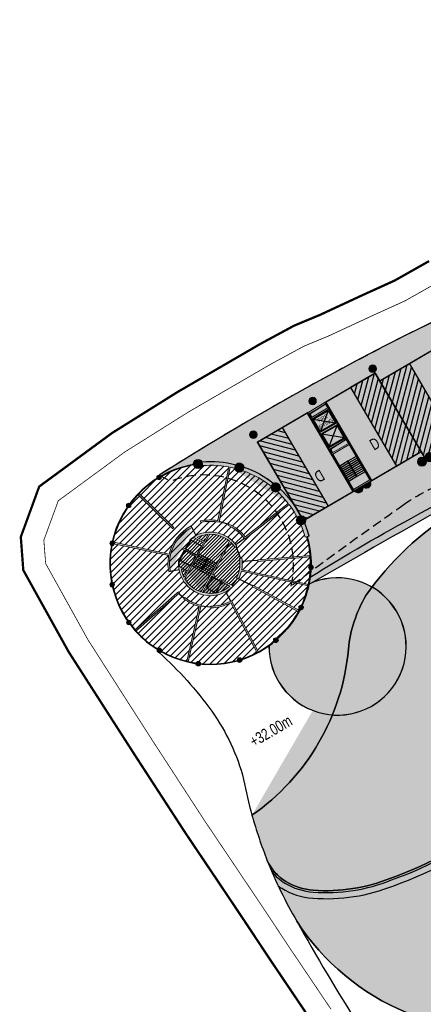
# Model space of a CAD drawing. Header units: millimetres. Extents: x -1402 to -179, y -280 to 6164.
# Tile 149 of 212: x -786 to -733, y 3626 to 3756. Entities that reach past the tile are written whole.
import ezdxf

# ---------------------------------------------------------------- set-up
doc = ezdxf.new("R2010")
doc.units = ezdxf.units.MM
for name, pattern in [('AJN-Limite', [1.25, 0.5, -0.25, 0, -0.25, 0, -0.25]), ('AJN-Projection', [0.375, 0.25, -0.125]), ('DASH', [0.35, 0.25, -0.1])]:
    doc.linetypes.add(name, pattern=pattern)
doc.layers.get('0').update_dxf_attribs({"linetype": 'CONTINUOUS'})
for name, color, linetype, lineweight in [('AJN-2-POT 100', 2, 'CONTINUOUS', 20), ('AJN-2-POT 120', 2, 'CONTINUOUS', 20), ('AJN-2-SBT-C', 2, 'CONTINUOUS', 20), ('AJN-4-PRT-C', 41, 'CONTINUOUS', 30), ('AJN-4-VIT-C', 130, 'CONTINUOUS', 30), ('AJN-5-ASC-C', 230, 'CONTINUOUS', 30), ('AJN-7-500-A', 10, 'CONTINUOUS', 18), ('GEO-1-LIM-V', 10, 'AJN-Limite', 25)]:
    doc.layers.add(name, color=color, linetype=linetype, lineweight=lineweight)
for name, color, linetype, true_color in [('AJN-2-SBT-H', 7, 'CONTINUOUS', 0x6e6e6e), ('AJN-9-SRF-MARINHORIZON-CIRUCLATION 100 %', 7, 'CONTINUOUS', 0xd100d1), ('AJN-9-SRF-MARINHORIZON-HOUSING DUPLEX', 7, 'CONTINUOUS', 0x96cd7e), ('AJN-9-SRF-MARINHORIZON-HOUSING SIMPLEX', 7, 'CONTINUOUS', 0x71c6c3)]:
    doc.layers.add(name, color=color, linetype=linetype, true_color=true_color)
for name, color, linetype in [('AJN-2-SBT-P', 251, 'AJN-Projection'), ('AJN-2-SBT-V', 51, 'CONTINUOUS'), ('AJN-7-PER-V', 8, 'CONTINUOUS'), ('AJN-8-251-H', 251, 'CONTINUOUS'), ('AJN-8-254-H', 254, 'CONTINUOUS')]:
    doc.layers.add(name, color=color, linetype=linetype)
doc.layers.add('AJN-6-Etang', color=7, linetype='CONTINUOUS', lineweight=15, true_color=0x46a499)
doc.styles.get("Standard").update_dxf_attribs({"font": 'rs.shx', "bigfont": 'hztxt.shx'})
pattern_1 = [(45, (0, 3600), (-0.2245064, 0.2245064), [])]

# ---------------------------------------------------------------- blocks, each defined once
blk = doc.blocks.new('A$C70601405')
at = {"layer": 'AJN-2-SBT-H'}
h = blk.add_hatch(color=256, dxfattribs=at)
h.dxf.hatch_style = 1
edge = h.paths.add_edge_path()
edge.add_arc((0, 0), 0.5, 0, 360)
at = {"layer": 'AJN-2-POT 100', "linetype": 'Continuous'}
blk.add_circle((0, 0), 0.5, dxfattribs=at)
blk = doc.blocks.new('A$C42457E72')
at = {"layer": 'AJN-9-SRF-MARINHORIZON-HOUSING DUPLEX'}
h = blk.add_hatch(dxfattribs=at)
h.set_pattern_fill('ANSI31', color=256, scale=0.2)
h.set_pattern_definition([(45, (420.2277, -4040.4539), (-0.44901281, 0.44901281), [])])
h.paths.add_polyline_path([(0, 12), (-3.77, 12), (-3.77, 0), (0, 0)])
at = {"layer": 'AJN-2-SBT-C', "const_width": 0.2, "flags": 128}
blk.add_lwpolyline([(0, 0), (-7.65, 0), (-7.65, 12), (0, 12)], close=True, dxfattribs=at)
at = {"layer": 'AJN-9-SRF-MARINHORIZON-HOUSING DUPLEX', "flags": 128}
blk.add_lwpolyline([(0, 12), (-3.77, 12), (-3.77, 0), (0, 0)], close=True, dxfattribs=at)
at = {"layer": 'AJN-7-500-A', "insert": (-4.77, 4), "char_height": 1.5, "attachment_point": 5, "rotation": 360}
blk.add_mtext_dynamic_manual_height_columns('{\\fSwis721 LtCn BT|b0|i0|c0|p34;D}', width=58.7581, gutter_width=35.69, heights=[0], dxfattribs=at)
blk = doc.blocks.new('A$C46E24FA1')
at = {"layer": 'AJN-2-SBT-V', "linetype": 'Continuous'}
for p, q in [((0, 2.34), (1.25, 2.34)), ((0, 0), (0, 2.34)), ((0, 2.08), (1.25, 2.08)), ((0, 1.82), (1.25, 1.82)), ((0, 1.56), (1.25, 1.56)), ((0, 1.3), (1.25, 1.3)), ((1.25, 2.34), (1.25, 0)), ((0, 1.04), (1.25, 1.04)), ((0, 0.78), (1.25, 0.78)), ((0, 0.52), (1.25, 0.52)), ((0, 0.26), (1.25, 0.26)), ((0, 0), (1.25, 0))]:
    blk.add_line(p, q, dxfattribs=at)
blk = doc.blocks.new('A$C236B7103')
at = {"layer": 'AJN-2-SBT-H'}
h = blk.add_hatch(color=256, dxfattribs=at)
h.dxf.hatch_style = 1
h.paths.add_polyline_path([(-1.45, 0), (1.45, 0), (1.45, 12), (-1.45, 12)])
h.paths.add_polyline_path([(-1.25, 11.2), (1.25, 11.2), (1.25, 11.8), (-1.25, 11.8)], flags=16)
h.paths.add_polyline_path([(-1.25, 11), (1.25, 11), (1.25, 8.9), (-1.25, 8.9)], flags=16)
h.paths.add_polyline_path([(-1.15, 10.9), (1.15, 10.9), (1.15, 9), (-1.15, 9)], flags=0)
h.paths.add_polyline_path([(-1.25, 8.7), (1.25, 8.7), (1.25, 6.6), (-1.25, 6.6)], flags=16)
h.paths.add_polyline_path([(-1.15, 8.6), (1.15, 8.6), (1.15, 6.7), (-1.15, 6.7)], flags=0)
h.paths.add_polyline_path([(-1.25, 6.4), (1.25, 6.4), (1.25, 5.8), (-1.25, 5.8)], flags=16)
h.paths.add_polyline_path([(-1.25, 5.6), (1.25, 5.6), (1.25, 0.2), (-1.25, 0.2)], flags=16)
h.paths.add_polyline_path([(-0.93, 9), (0.92, 9), (0.92, 10.9), (-0.93, 10.9)], flags=8)
at = {"layer": 'AJN-2-SBT-C'}
for p, q in [((-1.25, 0.2), (-1.25, 5.6)), ((-1.25, 5.6), (1.25, 5.6)), ((1.25, 5.6), (1.25, 0.2)), ((1.25, 0.2), (-1.25, 0.2))]:
    blk.add_line(p, q, dxfattribs=at)
at = {"layer": 'AJN-2-SBT-C', "flags": 128}
for points in [[(-1.45, 0), (1.45, 0), (1.45, 12), (-1.45, 12)], [(-1.25, 11.8), (1.25, 11.8), (1.25, 11.2), (-1.25, 11.2)], [(1.25, 8.9), (-1.25, 8.9), (-1.25, 11), (1.25, 11)], [(-1.25, 6.6), (-1.25, 8.7), (1.25, 8.7), (1.25, 6.6)], [(-1.25, 6.4), (1.25, 6.4), (1.25, 5.8), (-1.25, 5.8)]]:
    blk.add_lwpolyline(points, close=True, dxfattribs=at)
at = {"layer": 'AJN-5-ASC-C'}
for p, q in [((1.15, 10.9), (-1.15, 9)), ((-1.15, 10.9), (1.15, 9)), ((1.15, 6.7), (-1.15, 8.6)), ((-1.15, 6.7), (1.15, 8.6))]:
    blk.add_line(p, q, dxfattribs=at)
at = {"layer": 'AJN-5-ASC-C', "flags": 128}
for points in [[(1.15, 10.9), (1.15, 9), (-1.15, 9), (-1.15, 10.9)], [(1.15, 6.7), (1.15, 8.6), (-1.15, 8.6), (-1.15, 6.7)]]:
    blk.add_lwpolyline(points, close=True, dxfattribs=at)
at = {"layer": 'AJN-8-251-H', "flags": 128}
for points in [[(1.25, 11.8), (-1.15, 11.7), (-1.25, 11.2)], [(1.25, 6.4), (-1.15, 6.3), (-1.25, 5.8)]]:
    blk.add_lwpolyline(points, dxfattribs=at)
at = {"linetype": 'Continuous', "rotation": 180}
for p in [(0, 3.79), (1.25, 3.79)]:
    blk.add_blockref('A$C46E24FA1', p, dxfattribs=at)
at = {"layer": 'AJN-7-500-A', "insert": (0, 9.95), "char_height": 0.5, "attachment_point": 5}
blk.add_mtext_dynamic_manual_height_columns('{\\fSwis721 LtCn BT|b0|i0|c0|p34;FIRE\\PFITING}', width=11.105, gutter_width=35.69, heights=[0], dxfattribs=at)
blk = doc.blocks.new('A$C031E58AA')
at = {"layer": 'AJN-2-SBT-H'}
h = blk.add_hatch(color=256, dxfattribs=at)
h.dxf.hatch_style = 1
h.paths.add_polyline_path([(-0.6, 0, 1), (0.6, 0)])
at = {"layer": 'AJN-2-POT 120', "linetype": 'Continuous'}
blk.add_line((0.6, 0), (-0.6, 0), dxfattribs=at)
blk.add_arc((0, 0), 0.6, 180, 360, dxfattribs=at)
blk = doc.blocks.new('A$C4C7835BE')
for p in [(-0.6, 0), (0.6, 0)]:
    blk.add_blockref('A$C031E58AA', p)
blk = doc.blocks.new('A$C5AA60C68')
at = {"layer": 'AJN-9-SRF-MARINHORIZON-HOUSING DUPLEX'}
h = blk.add_hatch(dxfattribs=at)
h.set_pattern_fill('ANSI31', color=256, scale=0.2)
h.set_pattern_definition([(45, (456.2277, -4040.4539), (-0.44901281, 0.44901281), [])])
h.paths.add_polyline_path([(4.5, 12), (0, 12), (0, 0), (4.5, 0)])
at = {"layer": 'AJN-2-SBT-C', "const_width": 0.2, "flags": 128}
blk.add_lwpolyline([(9, 7.3), (9, 0), (0, 0), (0, 12), (7.85, 12), (7.85, 7.3)], close=True, dxfattribs=at)
at = {"layer": 'AJN-9-SRF-MARINHORIZON-HOUSING DUPLEX'}
blk.add_lwpolyline([(4.5, 0), (0, 0), (0, 12), (4.5, 12)], close=True, dxfattribs=at)
at = {"layer": 'AJN-7-500-A', "insert": (4.38, 3.25), "char_height": 1.5, "attachment_point": 5, "rotation": 360}
blk.add_mtext_dynamic_manual_height_columns('{\\fSwis721 LtCn BT|b0|i0|c0|p34;D}', width=58.7581, gutter_width=35.69, heights=[0], dxfattribs=at)
blk = doc.blocks.new('1.20diam')
at = {"layer": 'AJN-2-SBT-H'}
h = blk.add_hatch(color=256, dxfattribs=at)
h.dxf.hatch_style = 1
edge = h.paths.add_edge_path()
edge.add_arc((0, 0), 0.6, 0, 360)
at = {"layer": 'AJN-2-POT 120', "linetype": 'Continuous'}
blk.add_circle((0, 0), 0.6, dxfattribs=at)
blk = doc.blocks.new('POT 2X1.2')
at = {"layer": 'AJN-2-POT 120', "linetype": 'Continuous', "rotation": 321.8181818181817}
for p in [(-0.6, 0), (0.6, 0)]:
    blk.add_blockref('1.20diam', p, dxfattribs=at)

msp = doc.modelspace()

# ---------------------------------------------------------------- hatches: boundary and pattern name
at = {"layer": 'AJN-2-SBT-H'}
h = msp.add_hatch(color=256, dxfattribs=at)
h.dxf.hatch_style = 1
edge = h.paths.add_edge_path()
edge.add_line((-762.55, 3697.21), (-762.48, 3696.72))
edge.add_arc((-760.89, 3683.82), 13, 79.221, 97.0274, ccw=False)
edge.add_line((-758.46, 3696.59), (-759.92, 3689.53))
edge.add_arc((-760.89, 3683.82), 5.8, 80.3052, 102.837)
edge.add_line((-762.18, 3689.47), (-762.14, 3689.28))
edge.add_arc((-760.89, 3683.82), 5.6, 78.3284, 102.837, ccw=False)
edge.add_line((-759.76, 3689.3), (-758.27, 3696.55))
edge.add_arc((-760.89, 3683.82), 13, 37.8038, 78.3395, ccw=False)
edge.add_line((-750.62, 3691.78), (-756.31, 3687.37))
edge.add_arc((-760.89, 3683.82), 5.8, 37.8038, 65.167)
edge.add_line((-758.46, 3689.08), (-758.54, 3688.9))
edge.add_arc((-760.89, 3683.82), 5.6, 37.8038, 65.167, ccw=False)
edge.add_line((-756.47, 3687.25), (-756.35, 3687.09))
edge.add_line((-756.35, 3687.09), (-750.5, 3691.63))
edge.add_arc((-760.89, 3683.82), 13, 15.6606, 36.9223, ccw=False)
edge.add_line((-748.38, 3687.33), (-747.89, 3687.46))
edge.add_arc((-760.89, 3683.82), 13.5, 15.6606, 97.0284)
h = msp.add_hatch(color=256, dxfattribs=at)
h.dxf.hatch_style = 1
edge = h.paths.add_edge_path()
edge.add_arc((-767.67, 3695.2), 0.3, 0, 360)
h = msp.add_hatch(color=256, dxfattribs=at)
h.dxf.hatch_style = 1
edge = h.paths.add_edge_path()
edge.add_line((-765.87, 3688.45), (-770.46, 3692.98))
edge.add_line((-770.46, 3692.98), (-770.32, 3693.12))
edge.add_line((-770.32, 3693.12), (-765.73, 3688.59))
edge.add_arc((-760.89, 3683.82), 6.8, 135.3684, 137.0538)
h = msp.add_hatch(color=256, dxfattribs=at)
h.dxf.hatch_style = 1
edge = h.paths.add_edge_path()
edge.add_arc((-771.68, 3691.51), 0.3, 0, 360)
h = msp.add_hatch(color=256, dxfattribs=at)
h.dxf.hatch_style = 1
edge = h.paths.add_edge_path()
edge.add_arc((-760.89, 3683.82), 5.4, 116.9311, 190.5569, ccw=False)
edge.add_line((-763.34, 3688.63), (-763.43, 3688.81))
edge.add_arc((-760.89, 3683.82), 5.6, 116.9311, 166.7665)
edge.add_line((-766.34, 3685.1), (-773.82, 3686.72))
edge.add_line((-773.82, 3686.72), (-773.86, 3686.52))
edge.add_line((-773.86, 3686.52), (-766.39, 3684.9))
edge.add_arc((-760.89, 3683.82), 5.6, 168.8129, 190.5569)
edge.add_line((-766.4, 3682.79), (-766.2, 3682.83))
h = msp.add_hatch(color=256, dxfattribs=at)
h.dxf.hatch_style = 1
edge = h.paths.add_edge_path()
edge.add_arc((-760.89, 3683.82), 4.1, 172.2256, 184.8029)
edge.add_line((-764.98, 3683.47), (-763.91, 3682.87))
edge.add_line((-763.91, 3682.87), (-762.83, 3684.78))
edge.add_line((-762.83, 3684.78), (-764.61, 3685.77))
edge.add_arc((-760.89, 3683.82), 4.2, 149.5183, 152.2466, ccw=False)
edge.add_line((-764.51, 3685.95), (-762.73, 3684.96))
edge.add_line((-762.73, 3684.96), (-761.82, 3686.59))
edge.add_line((-761.82, 3686.59), (-763.07, 3687.29))
edge.add_arc((-760.89, 3683.82), 4.1, 122.0092, 129.2981)
edge.add_line((-763.49, 3686.99), (-763.58, 3687.04))
edge.add_arc((-760.89, 3683.82), 4.2, 33.4032, 129.8294, ccw=False)
edge.add_line((-757.39, 3686.13), (-757.64, 3685.96))
edge.add_arc((-760.89, 3683.82), 3.9, 33.4032, 46.7299)
edge.add_line((-758.22, 3686.66), (-758.35, 3686.42))
edge.add_line((-758.35, 3686.42), (-758.53, 3686.52))
edge.add_line((-758.53, 3686.52), (-758.37, 3686.79))
edge.add_arc((-760.89, 3683.82), 3.9, 49.7385, 90.8548)
edge.add_line((-760.95, 3687.72), (-764.26, 3681.84))
edge.add_arc((-760.89, 3683.82), 3.9, 210.3695, 251.4858)
edge.add_line((-762.13, 3680.12), (-759.12, 3685.47))
edge.add_line((-759.12, 3685.47), (-758.94, 3685.38))
edge.add_line((-758.94, 3685.38), (-760.61, 3682.41))
edge.add_line((-760.61, 3682.41), (-760.28, 3682.22))
edge.add_line((-760.28, 3682.22), (-760.38, 3682.05))
edge.add_line((-760.38, 3682.05), (-760.71, 3682.24))
edge.add_line((-760.71, 3682.24), (-761.94, 3680.06))
edge.add_arc((-760.89, 3683.82), 3.9, 254.4943, 259.0846)
edge.add_arc((-760.89, 3683.82), 3.9, 259.0846, 307.0673)
edge.add_arc((-760.89, 3683.82), 3.9, 307.0673, 311.3421)
edge.add_line((-758.32, 3680.89), (-759.51, 3681.56))
edge.add_line((-759.51, 3681.56), (-759.41, 3681.73))
edge.add_line((-759.41, 3681.73), (-758.16, 3681.03))
edge.add_arc((-760.89, 3683.82), 3.9, 314.4272, 315.7995)
edge.add_line((-758.1, 3681.1), (-757.88, 3680.89))
edge.add_arc((-760.89, 3683.82), 4.2, 257.7228, 315.7995, ccw=False)
edge.add_arc((-760.89, 3683.82), 4.2, 171.6861, 257.7228, ccw=False)
edge.add_line((-765.05, 3684.42), (-764.96, 3684.37))
edge = h.paths.add_edge_path(flags=16)
edge.add_line((-761.72, 3686.76), (-762.66, 3687.29))
edge.add_arc((-760.89, 3683.82), 3.9, 94.3191, 116.9311, ccw=False)
edge.add_line((-761.19, 3687.71), (-761.72, 3686.76))
edge = h.paths.add_edge_path(flags=16)
edge.add_line((-764.73, 3683.1), (-764.01, 3682.7))
edge.add_line((-764.01, 3682.7), (-764.37, 3682.05))
edge.add_arc((-760.89, 3683.82), 3.9, 190.5569, 206.9052, ccw=False)
h = msp.add_hatch(color=256, dxfattribs=at)
h.dxf.hatch_style = 1
edge = h.paths.add_edge_path()
edge.add_arc((-773.86, 3686.52), 0.3, 0, 360)
h = msp.add_hatch(color=256, dxfattribs=at)
h.dxf.hatch_style = 1
h.paths.add_polyline_path([(-754.64, 3684.34), (-747.69, 3684.93), (-747.67, 3684.73), (-754.62, 3684.14)])
h = msp.add_hatch(color=256, dxfattribs=at)
h.dxf.hatch_style = 1
edge = h.paths.add_edge_path()
edge.add_arc((-760.89, 3683.82), 4.2, 331.5749, 346.4254, ccw=False)
edge.add_line((-757.2, 3681.82), (-757.46, 3681.96))
edge.add_arc((-760.89, 3683.82), 3.9, 331.5749, 356.6261)
edge.add_arc((-760.89, 3683.82), 3.9, 356.6261, 370.3126)
edge.add_line((-757.06, 3684.51), (-756.76, 3684.57))
edge.add_arc((-760.89, 3683.82), 4.2, -3.3739, 10.3126, ccw=False)
edge.add_arc((-760.89, 3683.82), 4.2, 349.154, 356.6261, ccw=False)
edge.add_line((-756.77, 3683.03), (-747.92, 3681.11))
edge.add_line((-747.92, 3681.11), (-747.96, 3680.92))
edge.add_line((-747.96, 3680.92), (-756.81, 3682.83))
h = msp.add_hatch(color=256, dxfattribs=at)
h.dxf.hatch_style = 1
edge = h.paths.add_edge_path()
edge.add_arc((-747.65, 3683.36), 0.3, 0, 360)
h = msp.add_hatch(color=256, dxfattribs=at)
h.dxf.hatch_style = 1
edge = h.paths.add_edge_path()
edge.add_arc((-773.86, 3681.08), 0.3, 0, 360)
h = msp.add_hatch(color=256, dxfattribs=at)
h.dxf.hatch_style = 1
h.paths.add_polyline_path([(-755.29, 3680.99), (-749.16, 3677.65), (-749.26, 3677.48), (-755.38, 3680.81)])
h = msp.add_hatch(color=256, dxfattribs=at)
h.dxf.hatch_style = 1
edge = h.paths.add_edge_path()
edge.add_line((-765.26, 3680), (-770.86, 3675.09))
edge.add_line((-770.86, 3675.09), (-770.73, 3674.94))
edge.add_line((-770.73, 3674.94), (-764.97, 3679.98))
edge.add_arc((-760.89, 3683.82), 5.6, 221.2109, 223.2576, ccw=False)
edge.add_line((-765.11, 3680.13), (-765.26, 3680))
h = msp.add_hatch(color=256, dxfattribs=at)
h.dxf.hatch_style = 1
edge = h.paths.add_edge_path()
edge.add_line((-762.37, 3678.21), (-764.01, 3670.94))
edge.add_line((-764.01, 3670.94), (-763.82, 3670.89))
edge.add_line((-763.82, 3670.89), (-762.13, 3678.35))
edge.add_arc((-760.89, 3683.82), 5.6, 232.7424, 257.251, ccw=False)
edge.add_line((-764.28, 3679.36), (-764.4, 3679.2))
edge.add_arc((-760.89, 3683.82), 5.8, 232.7424, 255.2742)
h = msp.add_hatch(color=256, dxfattribs=at)
h.dxf.hatch_style = 1
edge = h.paths.add_edge_path()
edge.add_line((-758.19, 3678.68), (-754.72, 3672.09))
edge.add_line((-754.72, 3672.09), (-754.54, 3672.19))
edge.add_line((-754.54, 3672.19), (-758.11, 3678.95))
edge.add_line((-758.11, 3678.95), (-758.28, 3678.86))
edge.add_arc((-760.89, 3683.82), 5.6, 270.4124, 297.7756, ccw=False)
edge.add_line((-760.85, 3678.22), (-760.85, 3678.02))
edge.add_arc((-760.89, 3683.82), 5.8, 270.4124, 297.7756)
h = msp.add_hatch(color=256, dxfattribs=at)
h.dxf.hatch_style = 1
edge = h.paths.add_edge_path()
edge.add_arc((-748.95, 3678.07), 0.3, 0, 360)
h = msp.add_hatch(color=256, dxfattribs=at)
h.dxf.hatch_style = 1
edge = h.paths.add_edge_path()
edge.add_arc((-771.66, 3676.09), 0.3, 0, 360)
h = msp.add_hatch(color=256, dxfattribs=at)
h.dxf.hatch_style = 1
edge = h.paths.add_edge_path()
edge.add_arc((-752.28, 3673.75), 0.3, 0, 360)
h = msp.add_hatch(color=256, dxfattribs=at)
h.dxf.hatch_style = 1
edge = h.paths.add_edge_path()
edge.add_arc((-767.64, 3672.41), 0.3, 0, 360)
h = msp.add_hatch(color=256, dxfattribs=at)
h.dxf.hatch_style = 1
edge = h.paths.add_edge_path()
edge.add_arc((-762.48, 3670.66), 0.3, 0, 360)
h = msp.add_hatch(color=256, dxfattribs=at)
h.dxf.hatch_style = 1
edge = h.paths.add_edge_path()
edge.add_arc((-757.05, 3671.13), 0.3, 0, 360)
at = {"layer": 'AJN-6-Etang', "transparency": 33554687}
h = msp.add_hatch(color=256, dxfattribs=at)
h.dxf.hatch_style = 1
h.set_gradient(color1=(39, 228, 241), rotation=300, centered=1, tint=0.757097)
edge = h.paths.add_edge_path()
edge.add_arc((-537.07, 3741.59), 11.91, 204.3464, 247.7752, ccw=False)
edge.add_arc((-396.14, 1757.59), 1984.91, 94.38535, 94.57031)
edge.add_arc((-390.95, 1693.88), 2048.83, 94.57311, 94.74733)
edge.add_arc((-573.03, 3886.39), 151.23, 268.9183, 274.7473, ccw=False)
edge.add_arc((-573.03, 3886.39), 151.23, 266.7628, 268.9183, ccw=False)
edge.add_arc((-587.12, 3637.34), 98.22, 86.7628, 102.4754)
edge.add_arc((-768.59, 4457.61), 741.89, 278.27455, 282.47536, ccw=False)
edge.add_arc((-648.62, 3664.2), 60.7, 102.567, 118.6172)
edge.add_arc((-706.64, 3754.67), 47.13, 292.175, 307.9016, ccw=False)
edge.add_arc((-776.91, 4083.57), 382.81, 283.0005, 283.2994, ccw=False)
edge.add_arc((174.6, 2113.92), 1816.1, 118.45803, 118.55892)
edge.add_arc((-870.38, 4059.86), 392.83, 293.3616, 296.7435, ccw=False)
edge.add_arc((-614.79, 3518.28), 206.66, 118.8839, 123.3913)
edge.add_arc((-706.78, 3655.88), 41.15, 121.8922, 144.7242)
edge.add_arc((-725.51, 3670.87), 17.27, 149.4437, 174.392)
edge.add_arc((-772.43, 3675.2), 29.85, 304.7622, 354.9303, ccw=False)
edge.add_arc((-698.61, 3666.45), 58.95, 195.5213, 201.6826)
edge.add_arc((-747.7, 3647.29), 6.26, 204.7452, 238.7353)
edge.add_arc((-746.73, 3648.9), 8.14, 238.7353, 265.806)
edge.add_arc((-745.64, 3663.77), 23.05, 265.806, 291.7959)
edge.add_arc((-753.55, 3688.71), 49.18, 289.5713, 327.78)
edge.add_arc((-836.77, 3744.02), 149.1, 326.8486, 332.8131)
edge.add_arc((-633.94, 3642.69), 77.66, 136.2722, 154.6878, ccw=False)
edge.add_arc((-644.2, 3645.65), 68.39, 109.5782, 132.116, ccw=False)
edge.add_arc((-604.81, 3549.09), 172.63, 89.915, 111.1578, ccw=False)
edge.add_arc((-602.09, 3830.69), 109, 268.7077, 275.5166)
edge.add_arc((-606.58, 3826.95), 105.82, 278.1314, 283.1362)
edge.add_arc((-574.26, 3678.54), 46.11, 93.6854, 100.3376, ccw=False)
edge.add_arc((-571.73, 3621.66), 103.04, 76.9888, 93.0574, ccw=False)
edge.add_arc((-575.93, 3620.15), 105.52, 69.0801, 74.9519, ccw=False)
edge.add_arc((-530.74, 3736.33), 19.14, 246.9189, 258.474)
edge.add_arc((-533.93, 3721.72), 4.2, 261.1793, 268.9072)
edge.add_arc((-533.99, 3719.26), 1.74, 269.6643, 283.9875)
edge.add_arc((-533.74, 3718.26), 0.705, 283.9875, 313.6162)
edge.add_arc((-533.58, 3718.09), 0.471, 313.6162, 348.515)
edge.add_arc((-534.23, 3718.22), 1.13, 348.515, 378.9076)
edge.add_line((-533.16, 3718.59), (-534.45, 3722.79))
edge.add_arc((-546.23, 3719.16), 12.32, 17.1164, 67.7752)
at = {"layer": 'AJN-6-Etang', "linetype": 'Continuous', "transparency": 33554687}
h = msp.add_hatch(color=256, dxfattribs=at)
h.dxf.hatch_style = 1
h.set_gradient(color1=(166, 228, 247), rotation=200, centered=1, tint=0.8, name='INVCURVED')
edge = h.paths.add_edge_path()
edge.add_arc((-539.69, 3746.38), 32.85, 259.0174, 283.7331)
edge.add_line((-531.89, 3714.47), (-533.13, 3718.23))
edge.add_arc((-533.57, 3718.06), 0.471, -70.6203, 20.1925, ccw=False)
edge.add_arc((-533.99, 3719.26), 1.74, 267.0779, 289.3427, ccw=False)
edge.add_arc((-533.93, 3721.72), 4.2, 261.1793, 267.8351, ccw=False)
edge.add_arc((-530.74, 3736.33), 19.14, 246.9189, 258.474, ccw=False)
edge.add_arc((-575.93, 3620.15), 105.52, 69.0801, 74.9519)
edge.add_arc((-571.73, 3621.66), 103.04, 76.9888, 93.0574)
edge.add_arc((-574.26, 3678.54), 46.11, 93.6854, 100.3376)
edge.add_arc((-606.58, 3826.95), 105.82, 278.1314, 283.1362, ccw=False)
edge.add_arc((-602.09, 3830.69), 109, 268.7077, 275.5166, ccw=False)
edge.add_arc((-604.81, 3549.09), 172.63, 89.915, 111.1578)
edge.add_arc((-644.2, 3645.65), 68.39, 109.5782, 132.116)
edge.add_arc((-633.94, 3642.69), 77.66, 136.2722, 154.6878)
edge.add_arc((-836.77, 3744.02), 149.1, 326.8486, 332.8131, ccw=False)
edge.add_arc((-753.55, 3688.71), 49.18, 289.5713, 327.78, ccw=False)
edge.add_arc((-745.64, 3663.77), 23.05, 265.806, 291.7959, ccw=False)
edge.add_arc((-746.73, 3648.9), 8.14, 238.7353, 265.806, ccw=False)
edge.add_arc((-747.7, 3647.29), 6.26, 204.7452, 238.7353, ccw=False)
edge.add_arc((-698.61, 3666.45), 58.95, 201.6826, 210.3253)
edge.add_arc((-722.78, 3654.06), 31.86, 213.0342, 247.3748)
edge.add_arc((-731.57, 3632.95), 9, 247.3748, 297.9607)
edge.add_arc((-691.67, 3557.77), 76.11, 113.0774, 117.9607, ccw=False)
edge.add_arc((-801.55, 3808.59), 197.73, 293.8824, 315.3027)
edge.add_arc((-561.81, 3584.38), 130.72, 83.0294, 139.3583, ccw=False)
at = {"layer": 'AJN-8-254-H'}
h = msp.add_hatch(color=255, dxfattribs=at)
h.dxf.hatch_style = 1
h.paths.add_polyline_path([(-767.67, 3695.5, -0.246421), (-767.42, 3695.37, -0.086561), (-763.12, 3696.9, -0.805869), (-762.01, 3697.27, -0.083576), (-757.54, 3696.89, -0.656246), (-756.49, 3696.58, -0.083576), (-752.55, 3694.43, -0.656246), (-751.72, 3693.72, -0.084859), (-748.99, 3690.17, -0.661809), (-748.5, 3689.18, -0.033772), (-747.89, 3687.46), (-748.11, 3687.4, -0.071432), (-747.62, 3683.66, -0.930329), (-747.64, 3683.06, -0.018937), (-747.73, 3682.06, -0.031979), (-718.67, 3697.71, 0.022455), (-703.89, 3704.95, 0.035747), (-701.42, 3706.58, -0.01583), (-700.1, 3707.67, -0.058699), (-698.22, 3708.64, -0.032738), (-694.3, 3709.78, 0.003652), (-688.85, 3711.03, 0.068728), (-677.69, 3717.48, -0.070147), (-661.82, 3723.45, 0.018332), (-608.33, 3733.24, -0.068667), (-581.57, 3735.4, 0.034853), (-560.51, 3735.68, -0.001542), (-547.92, 3736.69, -0.039245), (-548.55, 3738.44, 0.106827), (-556.37, 3755.45), (-560.77, 3755.45, 0.141959)])
h.paths.add_polyline_path([(-690.8, 3710.57, -0.002347), (-694.3, 3709.78, 0.032738), (-698.22, 3708.64, 0.058699), (-700.1, 3707.67, 0.01583), (-701.42, 3706.58, -0.035747), (-703.89, 3704.95, -0.022455), (-718.67, 3697.71, 0.031979), (-747.73, 3682.06, -0.017417), (-747.89, 3681.15, -0.011128), (-747.52, 3681.31, -0.003451), (-728.23, 3692.26, -0.018604), (-714.61, 3699.23, 0.014757), (-693.61, 3709.05, -0.00044)])
h = msp.add_hatch(color=255, dxfattribs=at)
h.dxf.hatch_style = 1
h.paths.add_polyline_path([(-747.89, 3681.15, -0.055968), (-748.8, 3678.33, -0.268718), (-748.65, 3678.07, -0.529291), (-749.06, 3677.79, -0.092522), (-752.03, 3673.93, -0.160339), (-751.98, 3673.75, -0.670041), (-752.49, 3673.54, -0.016044), (-753.16, 3673.02, 3.446576)])
at = {"layer": 'AJN-9-SRF-MARINHORIZON-CIRUCLATION 100 %'}
h = msp.add_hatch(dxfattribs=at)
h.set_pattern_fill('ANSI31', color=256, scale=0.1)
h.set_pattern_definition(pattern_1)
h.paths.add_polyline_path([(-763.07, 3687.29, 0.031814), (-763.49, 3686.99), (-763.54, 3687.02), (-764.22, 3685.78), (-762.73, 3684.96), (-764.13, 3685.74), (-763.44, 3686.96), (-762.05, 3686.18), (-761.82, 3686.59)])
h.paths.add_polyline_path([(-762.05, 3686.18), (-763.44, 3686.96), (-764.13, 3685.74), (-762.73, 3684.96)])
h.paths.add_polyline_path([(-764.91, 3684.35), (-764.23, 3685.56), (-764.32, 3685.61), (-765, 3684.4), (-764.96, 3684.37, 0.054934), (-764.98, 3683.47), (-763.91, 3682.87), (-763.52, 3683.56)])
h.paths.add_polyline_path([(-762.83, 3684.78), (-764.23, 3685.56), (-764.91, 3684.35), (-763.52, 3683.56)])
h.paths.add_polyline_path([(-764.01, 3682.7), (-764.73, 3683.1, 0.071454), (-764.37, 3682.05)])
h = msp.add_hatch(dxfattribs=at)
h.set_pattern_fill('ANSI31', color=256, scale=0.1)
h.set_pattern_definition(pattern_1)
h.paths.add_polyline_path([(-759.12, 3685.47), (-759.03, 3685.42), (-758.44, 3686.47), (-758.53, 3686.52), (-758.37, 3686.79, 0.181354), (-760.95, 3687.72), (-762.4, 3685.15), (-761.27, 3684.51), (-761.18, 3684.46), (-760.05, 3683.82)])
h.paths.add_polyline_path([(-761.27, 3684.51), (-762.4, 3685.15), (-762.53, 3684.92), (-761.39, 3684.28)])
h.paths.add_polyline_path([(-761.18, 3684.46), (-761.27, 3684.51), (-762.16, 3682.92), (-762.07, 3682.87)])
h.paths.add_polyline_path([(-761.18, 3684.46), (-761.31, 3684.23), (-760.17, 3683.6), (-760.05, 3683.82)])
h.paths.add_polyline_path([(-761.31, 3684.23), (-761.43, 3684.01), (-760.3, 3683.37), (-760.17, 3683.6)])
h.paths.add_polyline_path([(-762.53, 3684.92), (-762.65, 3684.69), (-761.52, 3684.06), (-761.39, 3684.28)])
h.paths.add_polyline_path([(-761.52, 3684.06), (-762.65, 3684.69), (-762.78, 3684.47), (-761.65, 3683.83)])
h.paths.add_polyline_path([(-761.43, 3684.01), (-761.56, 3683.78), (-760.43, 3683.14), (-760.3, 3683.37)])
h.paths.add_polyline_path([(-761.56, 3683.78), (-761.69, 3683.55), (-760.56, 3682.92), (-760.43, 3683.14)])
h.paths.add_polyline_path([(-761.65, 3683.83), (-762.78, 3684.47), (-762.91, 3684.24), (-761.78, 3683.6)])
h.paths.add_polyline_path([(-762.91, 3684.24), (-763.04, 3684.01), (-761.9, 3683.38), (-761.78, 3683.6)])
h.paths.add_polyline_path([(-761.69, 3683.55), (-761.82, 3683.33), (-760.68, 3682.69), (-760.56, 3682.92)])
h.paths.add_polyline_path([(-761.82, 3683.33), (-761.94, 3683.1), (-760.81, 3682.46), (-760.68, 3682.69)])
h.paths.add_polyline_path([(-763.04, 3684.01), (-763.16, 3683.79), (-762.03, 3683.15), (-761.9, 3683.38)])
h.paths.add_polyline_path([(-763.16, 3683.79), (-763.29, 3683.56), (-762.16, 3682.92), (-762.03, 3683.15)])
h.paths.add_polyline_path([(-761.94, 3683.1), (-762.07, 3682.87), (-760.94, 3682.24), (-760.81, 3682.46)])
h.paths.add_polyline_path([(-762.07, 3682.87), (-762.16, 3682.92), (-763.29, 3683.56), (-764.26, 3681.84, 0.181354), (-762.13, 3680.12), (-760.94, 3682.24)])
h = msp.add_hatch(dxfattribs=at)
h.set_pattern_fill('ANSI31', color=256, scale=0.1)
h.set_pattern_definition(pattern_1)
h.paths.add_polyline_path([(-761.72, 3686.76), (-761.19, 3687.71, 0.098985), (-762.66, 3687.29)])
h.paths.add_polyline_path([(-757, 3683.59, 0.059789), (-757.06, 3684.51), (-756.91, 3684.54), (-757.51, 3686.05), (-757.64, 3685.96, 0.058214), (-758.22, 3686.66), (-758.35, 3686.42), (-758.44, 3686.47), (-759.03, 3685.42), (-758.94, 3685.38), (-760.61, 3682.41), (-760.28, 3682.22), (-760.38, 3682.05), (-760.71, 3682.24), (-761.94, 3680.06, 0.020032), (-761.63, 3679.99, 0.212477), (-758.54, 3680.7, 0.018655), (-758.32, 3680.89), (-759.51, 3681.56), (-759.41, 3681.73), (-758.16, 3681.03, 0.005988), (-758.1, 3681.1), (-757.99, 3680.99), (-757.33, 3681.89), (-757.46, 3681.96, 0.109744)])
h.paths.add_polyline_path([(-759.39, 3681.38), (-760.18, 3679.99), (-761.39, 3680.67), (-760.61, 3682.06)], flags=16)
h.paths.add_polyline_path([(-760.61, 3682.06), (-761.39, 3680.67), (-760.18, 3679.99), (-759.39, 3681.38)], flags=0)
h = msp.add_hatch(dxfattribs=at)
h.set_pattern_fill('ANSI31', color=256, scale=0.1)
h.set_pattern_definition(pattern_1)
h.paths.add_polyline_path([(-759.39, 3681.38), (-760.61, 3682.06), (-761.39, 3680.67), (-760.18, 3679.99)])
at = {"layer": 'AJN-9-SRF-MARINHORIZON-HOUSING SIMPLEX'}
h = msp.add_hatch(dxfattribs=at)
h.set_pattern_fill('ANSI31', color=256, scale=0.2)
h.set_pattern_definition([(45, (0, 3600), (-0.4490128, 0.4490128), [])])
h.paths.add_polyline_path([(-747.71, 3684.92, 0.047411), (-748.16, 3687.39), (-748.38, 3687.33, 0.093038), (-750.5, 3691.63), (-756.35, 3687.09), (-756.41, 3687.17), (-757.53, 3686.33, -0.014738), (-757.39, 3686.13), (-757.51, 3686.05), (-756.91, 3684.54), (-756.76, 3684.57, -0.027053), (-756.7, 3684.12), (-754.63, 3684.24), (-754.64, 3684.34)])
h.paths.add_polyline_path([(-747.95, 3683.36, -0.396672), (-747.67, 3683.66, 0.020146), (-747.7, 3684.72), (-754.62, 3684.14), (-754.63, 3684.24), (-756.7, 3684.12, -0.032684), (-756.7, 3683.57, -0.032615), (-756.77, 3683.03), (-747.95, 3681.12, 0.037144), (-747.69, 3683.06, -0.376866)])
h.paths.add_polyline_path([(-747.99, 3680.92), (-756.81, 3682.83, -0.062597), (-757.18, 3681.85), (-755.34, 3680.9), (-755.29, 3680.99), (-749.19, 3677.66, 0.003184), (-749.11, 3677.81, -0.262679), (-749.25, 3678.07, -0.522091), (-748.85, 3678.35, 0.051375)])
h.paths.add_polyline_path([(-750.62, 3691.78, 0.040744), (-752.05, 3693.34, -0.54131), (-752.89, 3693.89, -0.064111), (-752.87, 3694.05, 0.115883), (-758.27, 3696.55), (-759.74, 3689.4), (-758.5, 3688.99), (-758.46, 3689.08, -0.119965), (-756.31, 3687.37)])
h.paths.add_polyline_path([(-758.54, 3688.9), (-758.5, 3688.99), (-759.74, 3689.4), (-759.76, 3689.3), (-759.96, 3689.34, 0.098323), (-762.14, 3689.28), (-762.18, 3689.47, -0.098632), (-759.92, 3689.53), (-758.46, 3696.59, 0.077851), (-762.48, 3696.72), (-762.51, 3696.94, 0.098196), (-767.4, 3695.33, -0.110966), (-767.37, 3695.2, -0.725332), (-767.91, 3695.03, 0.058183), (-770.3, 3693.11), (-765.73, 3688.59, 0.007354), (-765.87, 3688.45), (-770.44, 3692.96, 0.030349), (-771.48, 3691.74, -0.217374), (-771.38, 3691.51, -0.577879), (-771.83, 3691.25, 0.092496), (-773.77, 3686.81, -0.194287), (-773.6, 3686.67), (-766.34, 3685.1, -0.220941), (-763.43, 3688.81), (-763.34, 3688.63), (-762.8, 3687.56, -0.364713), (-757.53, 3686.33), (-756.41, 3687.17), (-756.47, 3687.25, 0.119965)])
h.paths.add_polyline_path([(-763.54, 3687.02), (-763.58, 3687.04, -0.056339), (-762.8, 3687.56), (-763.34, 3688.63, 0.332781), (-766.2, 3682.83), (-765.02, 3683.05, -0.082526), (-765.05, 3684.42), (-765, 3684.4), (-764.32, 3685.61), (-764.61, 3685.77, -0.011905), (-764.51, 3685.95), (-764.22, 3685.78)])
h.paths.add_polyline_path([(-766.39, 3684.9), (-773.57, 3686.46, -0.381643), (-773.9, 3686.23, 0.092501), (-773.89, 3681.37, -0.447893), (-773.56, 3681.08, -0.327996), (-773.77, 3680.79, 0.092501), (-771.81, 3676.35, -0.578727), (-771.36, 3676.09, -0.216709), (-771.46, 3675.87, 0.018561), (-770.84, 3675.1), (-765.26, 3680), (-765.11, 3680.13, 0.008931), (-764.97, 3679.98), (-765.06, 3679.9), (-764.34, 3679.28), (-764.28, 3679.36, 0.098323), (-762.32, 3678.4), (-762.13, 3678.35), (-762.15, 3678.25), (-760.85, 3678.12), (-760.85, 3678.22, 0.119965), (-758.28, 3678.86), (-758.2, 3678.91), (-758.87, 3680.14, -0.181172), (-761.79, 3679.71, -0.301755), (-765.02, 3683.05), (-766.2, 3682.83), (-766.4, 3682.79, -0.095162)])
h.paths.add_polyline_path([(-762.37, 3678.21, -0.098632), (-764.4, 3679.2), (-764.34, 3679.28), (-765.06, 3679.9), (-770.71, 3674.95, 0.077413), (-767.55, 3672.39, 0.072512), (-764.01, 3670.96)])
h.paths.add_polyline_path([(-758.19, 3678.68, -0.119965), (-760.85, 3678.02), (-760.85, 3678.12), (-762.15, 3678.25), (-763.81, 3670.92, 0.178739), (-754.73, 3672.12)])
h.paths.add_polyline_path([(-749.28, 3677.49), (-755.38, 3680.81), (-755.34, 3680.9), (-757.18, 3681.85, -0.002282), (-757.2, 3681.82), (-757.33, 3681.89), (-757.99, 3680.99), (-757.88, 3680.89, -0.074317), (-758.87, 3680.14), (-758.2, 3678.91), (-758.11, 3678.95), (-754.55, 3672.21, 0.143951)])

# ---------------------------------------------------------------- linework, layer by layer
at = {"layer": 'AJN-2-SBT-C'}
for p, q in [((-759.96, 3689.34), (-759.76, 3689.3)), ((-757.11, 3681.98), (-757.11, 3681.98)), ((-762.32, 3678.4), (-762.13, 3678.35))]:
    msp.add_line(p, q, dxfattribs=at)
msp.add_lwpolyline([(-762.55, 3697.21), (-762.48, 3696.72, -0.077851), (-758.46, 3696.59), (-759.92, 3689.53, 0.098632), (-762.18, 3689.47), (-762.14, 3689.28, -0.107348), (-759.76, 3689.3), (-758.27, 3696.55, -0.178738), (-750.62, 3691.78), (-756.31, 3687.37, 0.119965), (-758.46, 3689.08), (-758.54, 3688.9, -0.119965), (-756.47, 3687.25), (-756.35, 3687.09), (-750.5, 3691.63, -0.093038), (-748.38, 3687.33), (-747.89, 3687.46, 0.370744), (-762.55, 3697.21)], format="xyb", dxfattribs=at)
for points in [[(-765.87, 3688.45), (-770.46, 3692.98), (-770.32, 3693.12), (-765.73, 3688.59, 0.007354)], [(-766.2, 3682.83, -0.332781), (-763.34, 3688.63), (-763.43, 3688.81, 0.220941), (-766.34, 3685.1), (-773.82, 3686.72), (-773.86, 3686.52), (-766.39, 3684.9, 0.095162), (-766.4, 3682.79)], [(-764.96, 3684.37, 0.054934), (-764.98, 3683.47), (-763.91, 3682.87), (-762.83, 3684.78), (-764.61, 3685.77, -0.011905), (-764.51, 3685.95), (-762.73, 3684.96), (-761.82, 3686.59), (-763.07, 3687.29, 0.031814), (-763.49, 3686.99), (-763.58, 3687.04, -0.447459), (-757.39, 3686.13), (-757.64, 3685.96, 0.058214), (-758.22, 3686.66), (-758.35, 3686.42), (-758.53, 3686.52), (-758.37, 3686.79, 0.181354), (-760.95, 3687.72), (-764.26, 3681.84, 0.181354), (-762.13, 3680.12), (-759.12, 3685.47), (-758.94, 3685.38), (-760.61, 3682.41), (-760.28, 3682.22), (-760.38, 3682.05), (-760.71, 3682.24), (-761.94, 3680.06, 0.020032), (-761.63, 3679.99, 0.212477), (-758.54, 3680.7, 0.018655), (-758.32, 3680.89), (-759.51, 3681.56), (-759.41, 3681.73), (-758.16, 3681.03, 0.005988), (-758.1, 3681.1), (-757.88, 3680.89, -0.258975), (-761.79, 3679.71, -0.394095), (-765.05, 3684.42)], [(-761.72, 3686.76), (-762.66, 3687.29, -0.098985), (-761.19, 3687.71)], [(-756.81, 3682.83, -0.064888), (-757.2, 3681.82), (-757.46, 3681.96, 0.109744), (-757, 3683.59, 0.059789), (-757.06, 3684.51), (-756.76, 3684.57, -0.059789), (-756.7, 3683.57, -0.032615), (-756.77, 3683.03), (-747.92, 3681.11), (-747.96, 3680.92)], [(-765.26, 3680), (-770.86, 3675.09), (-770.73, 3674.94), (-764.97, 3679.98, -0.008931), (-765.11, 3680.13)], [(-762.37, 3678.21), (-764.01, 3670.94), (-763.82, 3670.89), (-762.13, 3678.35, -0.107348), (-764.28, 3679.36), (-764.4, 3679.2, 0.098632)], [(-758.19, 3678.68), (-754.72, 3672.09), (-754.54, 3672.19), (-758.11, 3678.95), (-758.28, 3678.86, -0.119965), (-760.85, 3678.22), (-760.85, 3678.02, 0.119965)]]:
    msp.add_lwpolyline(points, format="xyb", close=True, dxfattribs=at)
for points in [[(-759.12, 3685.47), (-759.12, 3685.47)], [(-754.64, 3684.34), (-747.69, 3684.93), (-747.67, 3684.73), (-754.62, 3684.14)], [(-755.29, 3680.99), (-749.16, 3677.65), (-749.26, 3677.48), (-755.38, 3680.81)]]:
    msp.add_lwpolyline(points, close=True, dxfattribs=at)
at = {"layer": 'AJN-2-SBT-C', "linetype": 'Continuous', "flags": 128}
msp.add_lwpolyline([(-764.73, 3683.1), (-764.01, 3682.7), (-764.37, 3682.05, -0.071454)], format="xyb", close=True, dxfattribs=at)
at = {"layer": 'AJN-2-SBT-C'}
for centre in [(-767.67, 3695.2), (-771.68, 3691.51), (-773.86, 3686.52), (-747.65, 3683.36), (-773.86, 3681.08), (-748.95, 3678.07), (-771.66, 3676.09), (-752.28, 3673.75), (-767.64, 3672.41), (-762.48, 3670.66), (-757.05, 3671.13)]:
    msp.add_circle(centre, 0.3, dxfattribs=at)
at = {"layer": 'AJN-2-SBT-H'}
msp.add_lwpolyline([(-759.03, 3685.42), (-758.44, 3686.47)], dxfattribs=at)
at = {"layer": 'AJN-2-SBT-P', "ltscale": 5}
msp.add_lwpolyline([(-598.36, 3732.62, 0.051369), (-569.35, 3736.39, -0.036908), (-555.74, 3738.44, 0.106766), (-563.56, 3755.44, 0.140121), (-767.67, 3695.5), (-766.15, 3694.71, -0.607479), (-750.25, 3680.88, -0.006356), (-735.36, 3691.62, -0.067918), (-729.35, 3694.72, 0.025046), (-675.85, 3716.77, -0.063557), (-658.68, 3722.1, 0.046928), (-647.79, 3724.39, 0.004269), (-637.32, 3727.75, -0.090146), (-630.83, 3728.65, 0.06697), (-626.05, 3729.1, -0.041752), (-604.99, 3732.13, 0.003886)], format="xyb", close=True, dxfattribs=at)
at = {"layer": 'AJN-2-SBT-V', "flags": 128}
for points in [[(-560.77, 3755.45, 0.141959), (-767.67, 3695.5, -0.246421), (-767.42, 3695.37, -0.086561), (-763.12, 3696.9, -0.805869), (-762.01, 3697.27, -0.083576), (-757.54, 3696.89, -0.656246), (-756.49, 3696.58, -0.083576), (-752.55, 3694.43, -0.656246), (-751.72, 3693.72, -0.084859), (-748.99, 3690.17, -0.661809), (-748.5, 3689.18, -0.033772), (-747.89, 3687.46), (-748.11, 3687.4, -0.071432), (-747.62, 3683.66, -0.930329), (-747.64, 3683.06, -0.018937), (-747.73, 3682.06, -0.031979), (-718.67, 3697.71, 0.022455)], [(-608.33, 3733.24, -0.018332), (-661.82, 3723.45, 0.070147), (-677.69, 3717.48, -0.068728), (-688.85, 3711.03, -0.001304), (-690.8, 3710.57, 0.00044), (-693.61, 3709.05, -0.014757), (-714.61, 3699.23, 0.01967), (-728.52, 3690.83, 0.099954), (-740.38, 3679.65, 0.10929), (-742.69, 3672.56, -0.222464), (-755.41, 3650.68, 0.026891), (-753.39, 3644.67, 0.149407), (-750.95, 3641.94, 0.11867), (-747.32, 3640.78, 0.113891), (-737.08, 3642.37, 0.168279), (-711.94, 3662.49, 0.026031), (-704.15, 3675.9, -0.080527), (-690.06, 3696.38, -0.098658), (-667.12, 3710.08, -0.092955), (-604.55, 3721.72, 0.029718)]]:
    msp.add_lwpolyline(points, format="xyb", dxfattribs=at)
at = {"layer": 'AJN-2-SBT-V', "linetype": 'Continuous', "flags": 128}
msp.add_lwpolyline([(-604.55, 3721.72, 0.092955), (-667.12, 3710.08, 0.098658), (-690.06, 3696.38, 0.080527), (-704.15, 3675.9, -0.026031), (-711.94, 3662.49, -0.168279), (-737.08, 3642.37, -0.113891), (-747.32, 3640.78, -0.11867), (-750.95, 3641.94, -0.149407), (-753.39, 3644.67, 0.037729), (-749.49, 3636.69, 0.150971), (-735.04, 3624.64, 0.224378), (-727.35, 3625, -0.02131), (-721.5, 3627.8, 0.093737), (-661, 3669.52, -0.250853), (-545.95, 3714.13, 0.108263)], format="xyb", dxfattribs=at)
for points in [[(-728.52, 3690.83, -0.01967), (-714.61, 3699.23, 0.018604), (-728.23, 3692.26, 0.00352), (-747.9, 3681.09, -0.054793), (-748.8, 3678.33, -0.930329), (-749.06, 3677.79, -0.092522), (-752.03, 3673.93, -0.930329), (-752.49, 3673.54, -0.092517), (-756.76, 3671.2, -0.930329), (-757.33, 3671.03, -0.092522), (-762.19, 3670.6, -0.930329), (-762.78, 3670.68, -0.092522), (-767.39, 3672.24, -0.249493), (-767.64, 3672.11, -0.050961), (-760.71, 3664.39, -0.089979), (-756.51, 3655.4, 0.020604), (-755.41, 3650.68, 0.222464), (-742.69, 3672.56, -0.10929), (-740.38, 3679.65, -0.099954)], [(-664.07, 3622.11, 0.093893), (-649.9, 3640.52), (-651.19, 3641.17, 0.019637), (-649.2, 3645.52, -0.015726), (-647.38, 3649.96), (-646.06, 3649.37, -0.02495), (-643.88, 3653.56, -0.189198), (-617.3, 3674.45, 0.215421), (-648.82, 3651.2, -0.001962), (-655.38, 3640.15, -0.280841), (-678.84, 3629.23, -0.000059), (-688.56, 3630.98, 0.144885), (-716.65, 3629.67, 0.03841), (-727.35, 3625, -0.224378), (-735.04, 3624.64, -0.150971), (-749.49, 3636.69, 0.032866), (-732.17, 3609.76, 0.002338), (-729.35, 3606.26, 0.042539), (-724.98, 3603.41, 0.21111), (-704.95, 3600.72, 0.100205)]]:
    msp.add_lwpolyline(points, format="xyb", close=True, dxfattribs=at)
at = {"layer": 'AJN-2-SBT-V'}
msp.add_lwpolyline([(-747.73, 3682.06, -0.018589), (-747.9, 3681.09)], format="xyb", dxfattribs=at)
msp.add_lwpolyline([(-747.89, 3681.15, -0.055968), (-748.8, 3678.33, -0.268718), (-748.65, 3678.07, -0.529291), (-749.06, 3677.79, -0.092522), (-752.03, 3673.93, -0.160339), (-751.98, 3673.75, -0.670041), (-752.49, 3673.54, -0.016044), (-753.16, 3673.02, 3.446576), (-747.89, 3681.15, -0.055968)], format="xyb", close=True, dxfattribs=at)
at = {"layer": 'AJN-4-PRT-C', "linetype": 'Continuous'}
for points in [[(-763.34, 3688.63), (-762.8, 3687.56)], [(-758.5, 3688.99), (-759.74, 3689.4)], [(-763.54, 3687.02), (-764.22, 3685.78)], [(-756.41, 3687.17), (-757.53, 3686.33)], [(-756.41, 3687.17), (-757.53, 3686.33)], [(-757.51, 3686.05), (-756.91, 3684.54)], [(-765, 3684.4), (-764.32, 3685.61)], [(-754.63, 3684.24), (-756.7, 3684.12)], [(-766.4, 3682.79), (-766.2, 3682.83), (-765.02, 3683.05)], [(-757.99, 3680.99), (-757.33, 3681.89)], [(-755.34, 3680.9), (-757.18, 3681.85)], [(-765.06, 3679.9), (-764.34, 3679.28)], [(-758.2, 3678.91), (-758.87, 3680.14)], [(-760.85, 3678.12), (-762.15, 3678.25)]]:
    msp.add_lwpolyline(points, dxfattribs=at)
at = {"layer": 'AJN-4-VIT-C'}
for radius, start, end in [(13.28, 97.0279, 239.7859), (13.25, 97.0279, 239.7849), (13.22, 97.0278, 239.7838), (13.28, 239.7859, 15.6606), (13.25, 239.7849, 15.6606), (13.22, 239.7838, 15.6606)]:
    msp.add_arc((-760.89, 3683.82), radius, start, end, dxfattribs=at)
at = {"layer": 'AJN-5-ASC-C'}
for points in [[(-764.13, 3685.74), (-763.44, 3686.96), (-762.05, 3686.18), (-762.73, 3684.96), (-764.13, 3685.74)], [(-763.52, 3683.56), (-762.83, 3684.78), (-764.23, 3685.56), (-764.91, 3684.35), (-763.52, 3683.56)], [(-759.39, 3681.38), (-760.61, 3682.06), (-761.39, 3680.67), (-760.18, 3679.99), (-759.39, 3681.38)]]:
    msp.add_lwpolyline(points, dxfattribs=at)
at = {"layer": 'AJN-7-PER-V'}
for p, q in [((-762.65, 3684.69), (-761.52, 3684.06)), ((-762.53, 3684.92), (-761.39, 3684.28)), ((-762.4, 3685.15), (-761.27, 3684.51)), ((-763.29, 3683.56), (-762.16, 3682.92)), ((-763.16, 3683.79), (-762.03, 3683.15)), ((-763.04, 3684.01), (-761.9, 3683.38)), ((-762.91, 3684.24), (-761.78, 3683.6)), ((-762.78, 3684.47), (-761.65, 3683.83)), ((-760.56, 3682.92), (-761.69, 3683.55)), ((-760.43, 3683.14), (-761.56, 3683.78)), ((-760.3, 3683.37), (-761.43, 3684.01)), ((-760.17, 3683.6), (-761.31, 3684.23)), ((-760.05, 3683.82), (-761.18, 3684.46)), ((-760.94, 3682.24), (-762.07, 3682.87)), ((-760.81, 3682.46), (-761.94, 3683.1)), ((-760.68, 3682.69), (-761.82, 3683.33))]:
    msp.add_line(p, q, dxfattribs=at)
msp.add_lwpolyline([(-762.07, 3682.87), (-761.18, 3684.46), (-761.27, 3684.51), (-762.16, 3682.92)], close=True, dxfattribs=at)
at = {"layer": 'AJN-7-PER-V', "ltscale": 5}
msp.add_arc((-744.12, 3672.92), 9.05, 179.3625, 114.6437, dxfattribs=at)
at = {"layer": 'AJN-8-251-H', "linetype": 'Continuous', "flags": 128}
for points in [[(-752.79, 3643.24, 0.088385), (-751.08, 3641.73, 0.11867), (-747.34, 3640.53, 0.113838), (-736.99, 3642.13, 0.168243), (-711.73, 3662.35, 0.026035), (-703.92, 3675.79, -0.080511), (-689.89, 3696.2, -0.098637), (-667.03, 3709.85, -0.092957), (-604.55, 3721.47, 0.029725), (-591.58, 3721.95, 0.02184), (-582.48, 3723.66, -0.028993), (-577.21, 3724.3, -0.070213), (-548.59, 3721.81, -0.025605), (-538.34, 3718.49, 0.050476), (-534.61, 3717.32, 0.034159), (-534.01, 3717.27, 0.062791), (-533.51, 3717.33, 0.130004), (-533.09, 3717.57, 0.10222), (-532.92, 3717.81)], [(-751.94, 3641.34, 0.018186), (-751.49, 3641.04, 0.11867), (-747.4, 3639.73, 0.113676), (-736.71, 3641.38, 0.168131), (-711.06, 3661.92, 0.026046), (-703.21, 3675.43, -0.080458), (-689.33, 3695.62, -0.098569), (-666.75, 3709.1, -0.09296), (-604.56, 3720.67, 0.029747), (-591.49, 3721.15, 0.021836), (-582.32, 3722.87, -0.028861), (-577.16, 3723.51, -0.070167), (-548.78, 3721.04, -0.025535), (-538.64, 3717.74, 0.050506), (-534.76, 3716.54, 0.035275), (-534.02, 3716.47, 0.063241), (-533.32, 3716.55, 0.109774), (-532.64, 3716.89)]]:
    msp.add_lwpolyline(points, format="xyb", dxfattribs=at)
at = {"layer": 'GEO-1-LIM-V', "linetype": 'Continuous', "ltscale": 25, "const_width": 0.3}
msp.add_lwpolyline([(-732.04, 3723.74), (-736.57, 3721.18), (-740.91, 3719.21), (-746.43, 3716.65), (-749.86, 3715.22), (-754.34, 3712.8), (-765.32, 3706.42), (-773.88, 3701.06), (-783.48, 3694.01), (-785.91, 3687.36), (-785.58, 3682.98), (-779.6, 3672.22), (-774.4, 3664.11), (-770.96, 3658.75), (-764.15, 3648.27), (-759.71, 3641.67), (-756.45, 3636.81), (-753.11, 3631.77), (-747.51, 3623.46)], dxfattribs=at)
at = {"layer": 'GEO-1-LIM-V', "linetype": 'DASH', "ltscale": 5, "const_width": 0.1}
msp.add_lwpolyline([(-730.87, 3720.95), (-735.21, 3718.5), (-739.66, 3716.48), (-745.22, 3713.9), (-748.57, 3712.51), (-752.87, 3710.18), (-763.77, 3703.85), (-772.19, 3698.57), (-780.97, 3692.13), (-782.87, 3686.94), (-782.63, 3683.86), (-777.02, 3673.76), (-771.88, 3665.73), (-768.44, 3660.37), (-761.65, 3649.93), (-757.22, 3643.35), (-753.95, 3638.48), (-750.61, 3633.44), (-744.99, 3625.1)], dxfattribs=at)

# ---------------------------------------------------------------- block references
for name, p, rotation in [('A$C5AA60C68', (-732.47, 3697.58), 30.3256258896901), ('A$C42457E72', (-733.08, 3698.61), 30.3256258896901), ('A$C236B7103', (-740.84, 3694.07), 30.32562588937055), ('A$C4C7835BE', (-740.84, 3694.07), 30.32562588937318)]:
    msp.add_blockref(name, p, dxfattribs=dict(rotation=rotation))
at = {"xscale": -1, "rotation": 30.3256258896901}
msp.add_blockref('A$C42457E72', (-748.61, 3689.52), dxfattribs=at)
at = {"layer": 'AJN-2-POT 100'}
for p in [(-739.49, 3709.57), (-747.42, 3705.3), (-755.24, 3700.85)]:
    msp.add_blockref('A$C70601405', p, dxfattribs=at)
at = {"layer": 'AJN-2-POT 120', "rotation": 30.32562588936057}
msp.add_blockref('POT 2X1.2', (-732.47, 3697.58), dxfattribs=at)
at = {"layer": 'AJN-2-POT 120', "linetype": 'Continuous'}
for p, rotation in [((-762.53, 3696.97), 179.1184511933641), ((-757.09, 3696.51), 155.3351627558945), ((-752.29, 3693.89), 131.551874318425), ((-748.96, 3689.57), 107.7685858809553)]:
    msp.add_blockref('1.20diam', p, dxfattribs=dict(at, rotation=rotation))

# ---------------------------------------------------------------- texts
at = {"layer": 'AJN-7-500-A', "insert": (-752.53, 3661.12), "char_height": 1.5, "attachment_point": 8, "rotation": 30.3256}
msp.add_mtext_dynamic_manual_height_columns('{\\fSwis721 LtCn BT|b0|i0|c0|p34;+32.00m}', width=11.105, gutter_width=35.69, heights=[0], dxfattribs=at)

doc.saveas('drawing.dxf')
